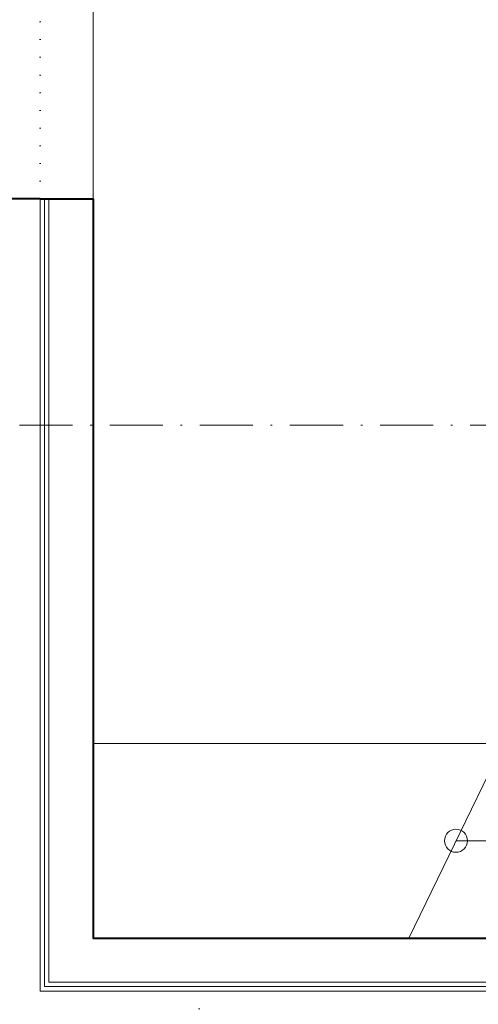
# Model space of a CAD drawing. Header units: metres. Extents: x -115250 to 1551995, y -140807 to 374743.
# Tile 75 of 205: x 109612 to 112207, y 69884 to 75453. Entities that reach past the tile are written whole.
import ezdxf

# ---------------------------------------------------------------- set-up
doc = ezdxf.new("R2010")
doc.units = ezdxf.units.M
doc.header["$LTSCALE"] = 100
for name, pattern in [('0102aČERCHOVANÁ', [5.1, 3, -1, 0.1, -1]), ('0103aDVOJČERCHOVANÁ', [6.2, 3, -1, 0.1, -1, 0.1, -1]), ('DOT', [1, 0, -1, 0]), ('{ Wide Dash }', [12, 4, -2, 4, -2])]:
    doc.linetypes.add(name, pattern=pattern)
for name, color, linetype, lineweight in [('010-pomocna', 30, 'Continuous', 15), ('010-tenka', 10, 'Continuous', 15), ('910-dvere', 7, 'Continuous', 15), ('910-osa', 8, '0102aČERCHOVANÁ', 9), ('910-tenka', 4, 'Continuous', 15), ('910-tlusta', 6, 'Continuous', 40), ('bourani', 7, 'Continuous', 9)]:
    doc.layers.add(name, color=color, linetype=linetype, lineweight=lineweight)

msp = doc.modelspace()

# ---------------------------------------------------------------- linework, layer by layer
at = {"layer": '010-pomocna', "color": 0, "linetype": '{ Wide Dash }', "flags": 128}
for points in [[(116926.7, 73944.3), (116926.7, 74409.3, 0.414216), (111276.5, 80059.5), (109626.7, 80059.5)], [(116826.7, 73944.3), (116826.7, 74409.3, 0.414216), (111276.5, 79959.5), (109626.7, 79959.5)]]:
    msp.add_lwpolyline(points, format="xyb", dxfattribs=at)
at = {"layer": '010-tenka', "color": 0, "flags": 128}
msp.add_lwpolyline([(113463.2, 70809.3), (112080.4, 70809.3)], dxfattribs=at)
at = {"layer": '910-dvere', "color": 0, "linetype": 'Continuous'}
for p, q in [((110026.7, 74439.3), (110026.7, 75789.3)), ((109751.7, 74439.3), (109751.7, 69984.3)), ((109776.7, 74439.3), (109776.7, 70009.3)), ((115246.7, 70009.3), (109776.7, 70009.3)), ((115246.7, 69984.3), (109751.7, 69984.3))]:
    msp.add_line(p, q, dxfattribs=at)
at = {"layer": '910-osa'}
msp.add_line((40251.2, 73159.3), (114311.8, 73159.3), dxfattribs=at)
at = {"layer": '910-tenka', "color": 0, "linetype": 'Continuous'}
for p, q in [((109726.7, 69959.3), (109726.7, 74439.3)), ((113226.7, 71359.2), (110026.7, 71359.2)), ((112347.5, 71359.2), (111813.2, 70259.3)), ((110626.7, 69959.3), (109726.7, 69959.3)), ((115246.7, 69959.3), (110626.7, 69959.3))]:
    msp.add_line(p, q, dxfattribs=at)
at = {"layer": '910-tenka', "color": 0, "linetype": '0103aDVOJČERCHOVANÁ', "flags": 128}
msp.add_lwpolyline([(117006.2, 74490.3, 0.410375), (111284.8, 80139.5), (109626.7, 80139.5)], format="xyb", dxfattribs=at)
at = {"layer": '910-tenka', "color": 0, "linetype": 'Continuous'}
msp.add_circle((112080.4, 70809.3), 65, dxfattribs=at)
at = {"layer": '910-tlusta'}
for p, q in [((109726.7, 74439.3), (109326.7, 74439.3)), ((109726.7, 74439.3), (110026.7, 74439.3)), ((110026.7, 74439.3), (110026.7, 70259.3)), ((110026.7, 70259.3), (113663.4, 70259.3))]:
    msp.add_line(p, q, dxfattribs=at)
at = {"layer": '910-tlusta', "flags": 128}
msp.add_lwpolyline([(110026.7, 71359.2), (110026.7, 70259.3), (110193.7, 70259.3)], dxfattribs=at)
at = {"layer": 'bourani', "color": 0, "linetype": 'DOT'}
for p, q in [((109726.7, 74439.3), (109726.7, 75789.3)), ((110626.7, 69959.3), (110626.7, 69529.3))]:
    msp.add_line(p, q, dxfattribs=at)

doc.saveas('drawing.dxf')
